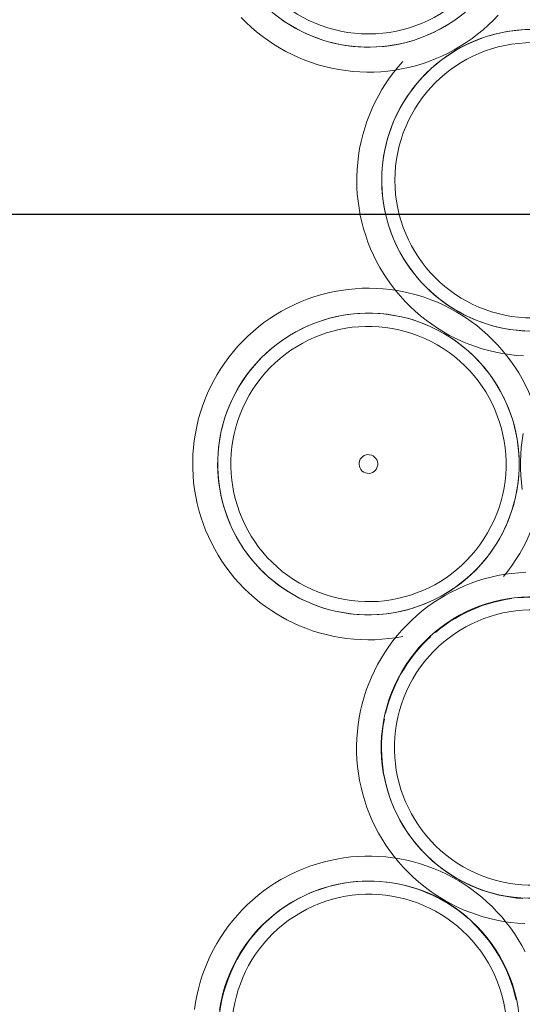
# Model space of a CAD drawing. Extents: x 3176 to 58266, y 1852 to 38199.
# Tile 192 of 256: x 36540 to 36620, y 35312 to 35469. Entities that reach past the tile are written whole.
import ezdxf

# ---------------------------------------------------------------- set-up
doc = ezdxf.new("R2010")
doc.units = 0
doc.header["$LTSCALE"] = 50
doc.linetypes.add('HIDDEN2', pattern=[4.7625, 3.175, -1.5875])
doc.layers.get('0').update_dxf_attribs({"linetype": 'CONTINUOUS'})
doc.layers.add('IWTEKST', color=2, linetype='CONTINUOUS')
doc.layers.add('Onderlegger 1e verdieping$0$A-GENM', color=8, linetype='CONTINUOUS', lineweight=18)

# ---------------------------------------------------------------- blocks, each defined once
blk = doc.blocks.new('Onderlegger 1e verdieping$0$22_KA_stijgerbuizenwand sectie - Type-V169-Plotview 1e Verdieping - schaal 1 op 100')
at = {"layer": 'Onderlegger 1e verdieping$0$A-GENM', "flags": 128}
for points in [[(54.4, 45.47), (54.38, 46.59), (54.31, 47.72), (54.2, 48.84), (54.04, 49.95), (53.84, 51.06), (53.59, 52.16), (53.3, 53.25), (52.97, 54.32), (52.6, 55.38), (52.18, 56.43), (51.72, 57.46), (51.22, 58.47), (50.68, 59.45), (50.1, 60.42), (49.48, 61.36), (48.83, 62.28), (48.14, 63.17), (47.41, 64.03), (46.65, 64.86), (45.86, 65.66), (45.04, 66.43), (44.19, 67.16), (43.3, 67.86)], [(41.23, 64.41), (41.98, 63.79), (42.7, 63.15), (43.39, 62.48), (44.06, 61.78), (44.7, 61.05), (45.3, 60.3), (45.88, 59.53), (46.43, 58.73), (46.94, 57.92), (47.43, 57.08), (47.87, 56.22), (48.29, 55.35), (48.66, 54.46), (49, 53.56), (49.31, 52.64), (49.58, 51.71), (49.81, 50.77), (50, 49.83), (50.16, 48.87), (50.28, 47.92), (50.35, 46.95), (50.39, 45.99), (50.4, 45.47)], [(24.82, 17.35), (25.95, 17.32), (27.07, 17.33), (28.2, 17.38), (29.32, 17.48), (30.43, 17.63), (31.54, 17.82), (32.65, 18.05), (33.74, 18.33), (34.82, 18.65), (35.88, 19.02), (36.93, 19.42), (37.96, 19.87), (38.98, 20.36), (39.97, 20.89), (40.94, 21.46), (41.89, 22.06), (42.82, 22.71), (43.71, 23.39), (44.58, 24.1), (45.42, 24.85), (46.23, 25.64), (47.01, 26.45), (47.75, 27.3), (48.46, 28.17), (49.13, 29.07), (49.77, 30), (50.37, 30.95), (50.93, 31.93), (51.45, 32.93), (51.94, 33.95), (52.38, 34.98), (52.77, 36.04), (53.13, 37.1), (53.44, 38.19), (53.71, 39.28), (53.94, 40.38), (54.12, 41.49), (54.25, 42.61), (54.35, 43.73), (54.39, 44.86), (54.4, 45.47)], [(50.4, 45.47), (50.38, 44.5), (50.32, 43.54), (50.23, 42.58), (50.09, 41.62), (49.92, 40.67), (49.71, 39.73), (49.46, 38.79), (49.17, 37.87), (48.85, 36.96), (48.49, 36.06), (48.1, 35.18), (47.67, 34.31), (47.21, 33.47), (46.71, 32.64), (46.18, 31.83)], [(45.62, 31.04), (45.03, 30.28), (44.41, 29.54), (43.75, 28.83), (43.08, 28.14), (42.37, 27.48), (41.64, 26.85), (40.88, 26.25), (40.1, 25.68), (39.3, 25.14), (38.48, 24.64), (37.63, 24.17), (36.77, 23.73), (35.89, 23.33), (35, 22.96), (34.09, 22.63)], [(33.17, 22.33), (32.24, 22.07), (31.3, 21.85), (30.35, 21.67), (29.4, 21.52), (28.44, 21.42), (27.48, 21.35), (26.51, 21.32), (25.54, 21.33), (24.58, 21.37), (23.62, 21.46), (22.66, 21.58), (21.71, 21.75), (20.76, 21.95), (19.83, 22.19), (18.9, 22.46)]]:
    blk.add_lwpolyline(points, dxfattribs=at)
at = {"layer": 'Onderlegger 1e verdieping$0$A-GENM'}
for radius, start, end in [(24.15, 360, 180), (22.04, 0, 180), (24.15, 180, 360), (22.04, 180, 0)]:
    blk.add_arc((26.21, 45.39), radius, start, end, dxfattribs=at)
blk = doc.blocks.new('Onderlegger 1e verdieping$0$22_KA_stijgerbuizenwand sectie - Type-V170-Plotview 1e Verdieping - schaal 1 op 100')
at = {"layer": 'Onderlegger 1e verdieping$0$A-GENM'}
h = blk.add_hatch(dxfattribs=at)
h.set_pattern_fill('FP_246', color=256, style=0, pattern_type=2)
h.set_pattern_definition([(165, (48953.5, -13993.64), (-183.013, -683.013), []), (165, (48868.5, -13846.4), (-183.013, -683.013), []), (165, (48863.5, -13837.75), (-183.013, -683.013), []), (165, (48858.5, -13829.1), (-183.013, -683.013), []), (165, (48853.5, -13820.4), (-183.013, -683.013), []), (165, (48848.5, -13811.8), (-183.013, -683.013), []), (165, (48843.5, -13803.1), (-183.013, -683.013), []), (165, (48838.5, -13794.45), (-183.013, -683.013), [])])
h.paths.add_polyline_path([(19.54, 14.2), (7.46, 22.97), (-7.46, 22.97), (-19.54, 14.2), (-24.15, 0), (-19.54, -14.2), (-7.46, -22.97), (7.46, -22.97), (19.54, -14.2), (24.15, 0)], flags=0)
h.paths.add_polyline_path([(17.83, 12.95), (22.04, 0), (17.83, -12.95), (6.81, -20.96), (-6.81, -20.96), (-17.83, -12.95), (-22.04, 0), (-17.83, 12.95), (-6.81, 20.96), (6.81, 20.96), (12.8, 16.61)], flags=0)
at = {"layer": 'Onderlegger 1e verdieping$0$A-GENM', "flags": 128}
for points in [[(54.4, 45.47), (54.38, 46.59), (54.31, 47.72), (54.2, 48.84), (54.04, 49.95), (53.84, 51.06), (53.59, 52.16), (53.3, 53.25), (52.97, 54.32), (52.6, 55.38), (52.18, 56.43), (51.72, 57.46), (51.22, 58.47)], [(47.87, 56.22), (48.29, 55.35), (48.66, 54.46), (49, 53.56), (49.31, 52.64), (49.58, 51.71), (49.81, 50.77), (50, 49.83), (50.16, 48.87), (50.28, 47.92), (50.35, 46.95), (50.39, 45.99), (50.4, 45.47)], [(-16.62, 19.02), (-15.57, 19.42), (-14.54, 19.87), (-13.52, 20.36), (-12.53, 20.89), (-11.56, 21.46), (-10.61, 22.06), (-9.68, 22.71), (-8.79, 23.39)], [(2.4, 30.51), (3.02, 29.57), (3.67, 28.66), (4.36, 27.77), (5.09, 26.9), (5.85, 26.07), (6.64, 25.27), (7.46, 24.5), (8.31, 23.77), (9.2, 23.07), (10.11, 22.41), (11.04, 21.78), (12, 21.19), (12.98, 20.64), (13.99, 20.13), (15.01, 19.66), (16.05, 19.23), (17.11, 18.84), (18.18, 18.5), (19.26, 18.2), (20.36, 17.94), (21.47, 17.73), (22.58, 17.56), (23.7, 17.43), (24.82, 17.35), (25.95, 17.32), (27.07, 17.33), (28.2, 17.38), (29.32, 17.48), (30.43, 17.63), (31.54, 17.82), (32.65, 18.05), (33.74, 18.33), (34.82, 18.65), (35.88, 19.02), (36.93, 19.42), (37.96, 19.87), (38.98, 20.36), (39.97, 20.89), (40.94, 21.46), (41.89, 22.06), (42.82, 22.71), (43.71, 23.39), (44.58, 24.1), (45.42, 24.85), (46.23, 25.64), (47.01, 26.45), (47.75, 27.3), (48.46, 28.17), (49.13, 29.07), (49.77, 30), (50.37, 30.95), (50.93, 31.93), (51.45, 32.93), (51.94, 33.95), (52.38, 34.98), (52.77, 36.04), (53.13, 37.1), (53.44, 38.19), (53.71, 39.28), (53.94, 40.38), (54.12, 41.49), (54.25, 42.61), (54.35, 43.73), (54.39, 44.86), (54.4, 45.47)], [(6.62, 31.4), (6.07, 32.2), (5.56, 33.02), (5.07, 33.85), (4.63, 34.71), (4.21, 35.58), (3.84, 36.47), (3.5, 37.38), (3.19, 38.29), (2.92, 39.22), (2.69, 40.16), (2.5, 41.1), (2.34, 42.06), (2.22, 43.02), (2.15, 43.98), (2.11, 44.94)], [(50.4, 45.47), (50.38, 44.5), (50.32, 43.54), (50.23, 42.58), (50.09, 41.62), (49.92, 40.67), (49.71, 39.73), (49.46, 38.79), (49.17, 37.87), (48.85, 36.96), (48.49, 36.06), (48.1, 35.18), (47.67, 34.31), (47.21, 33.47), (46.71, 32.64), (46.18, 31.83)], [(17.99, 22.77), (17.09, 23.12), (16.2, 23.51), (15.33, 23.93), (14.48, 24.38), (13.64, 24.87), (12.83, 25.39), (12.04, 25.94), (11.27, 26.53), (10.52, 27.14), (9.8, 27.78), (9.11, 28.45), (8.44, 29.15), (7.8, 29.88), (7.2, 30.63)], [(45.62, 31.04), (45.03, 30.28), (44.41, 29.54), (43.75, 28.83), (43.08, 28.14), (42.37, 27.48), (41.64, 26.85), (40.88, 26.25), (40.1, 25.68), (39.3, 25.14), (38.48, 24.64), (37.63, 24.17), (36.77, 23.73), (35.89, 23.33), (35, 22.96), (34.09, 22.63)], [(4.78, 27.74), (3.67, 27.91), (2.55, 28.03), (1.43, 28.11), (0.3, 28.15), (-0.82, 28.14), (-1.95, 28.08), (-3.07, 27.98), (-4.18, 27.84)], [(-6.92, 23.14), (-5.99, 23.39), (-5.05, 23.62), (-4.1, 23.8), (-3.15, 23.94), (-2.19, 24.05), (-1.23, 24.12), (-0.26, 24.15), (0.71, 24.14), (1.67, 24.09), (2.63, 24.01), (3.59, 23.88), (4.54, 23.72), (5.49, 23.52), (6.42, 23.28), (7.35, 23), (8.26, 22.69), (9.16, 22.34), (10.05, 21.96), (10.92, 21.54), (11.77, 21.09), (12.61, 20.6), (13.42, 20.08), (14.21, 19.53), (14.98, 18.94), (15.73, 18.33), (16.45, 17.68), (17.14, 17.01), (17.81, 16.31), (18.45, 15.59), (19.05, 14.84), (19.63, 14.06), (20.18, 13.27), (20.69, 12.45), (21.18, 11.61), (21.62, 10.76), (22.04, 9.88), (22.41, 8.99), (22.75, 8.09), (23.06, 7.17), (23.33, 6.25), (23.56, 5.31), (23.75, 4.36), (23.91, 3.41), (24.03, 2.45), (24.1, 1.49), (24.14, 0.52)], [(-19.37, 14.42), (-18.78, 15.19), (-18.16, 15.92), (-17.5, 16.64), (-16.83, 17.32), (-16.12, 17.98), (-15.39, 18.61), (-14.63, 19.21), (-13.85, 19.78), (-13.05, 20.32), (-12.23, 20.83), (-11.38, 21.3), (-10.52, 21.74), (-9.64, 22.14), (-8.75, 22.51), (-7.84, 22.84)], [(33.17, 22.33), (32.24, 22.07), (31.3, 21.85), (30.35, 21.67), (29.4, 21.52), (28.44, 21.42), (27.48, 21.35), (26.51, 21.32), (25.54, 21.33), (24.58, 21.37), (23.62, 21.46), (22.66, 21.58), (21.71, 21.75), (20.76, 21.95), (19.83, 22.19), (18.9, 22.46)], [(-20.76, 19.01), (-21.5, 18.17), (-22.21, 17.29), (-22.88, 16.39), (-23.52, 15.46), (-24.12, 14.51), (-24.68, 13.54), (-25.2, 12.54), (-25.69, 11.52), (-26.13, 10.48), (-26.52, 9.43), (-26.88, 8.36), (-27.19, 7.28), (-27.46, 6.19), (-27.69, 5.08), (-27.87, 3.97), (-28, 2.85), (-28.1, 1.73), (-28.14, 0.61), (-28.15, 0)], [(28.15, 0), (28.13, 1.13), (28.06, 2.25), (27.95, 3.37), (27.79, 4.48), (27.59, 5.59), (27.34, 6.69), (27.05, 7.78), (26.72, 8.86), (26.35, 9.92), (25.93, 10.96), (25.47, 11.99), (24.97, 13), (24.43, 13.99), (23.85, 14.95), (23.23, 15.89), (22.58, 16.81), (21.89, 17.7), (21.16, 18.56)], [(-24.15, 0), (-24.13, 0.97), (-24.07, 1.93), (-23.98, 2.89), (-23.84, 3.85), (-23.67, 4.8), (-23.46, 5.74), (-23.21, 6.67), (-22.92, 7.6), (-22.6, 8.51), (-22.24, 9.4), (-21.85, 10.29), (-21.42, 11.15), (-20.96, 12), (-20.46, 12.83), (-19.93, 13.64)], [(-28.15, 0), (-28.13, -1.13), (-28.06, -2.25), (-27.95, -3.37), (-27.79, -4.48), (-27.59, -5.59), (-27.34, -6.69), (-27.05, -7.78), (-26.72, -8.86), (-26.35, -9.92), (-25.93, -10.96), (-25.47, -11.99), (-24.97, -13), (-24.43, -13.99), (-23.85, -14.95), (-23.23, -15.89), (-22.58, -16.81), (-21.89, -17.7), (-21.16, -18.56), (-20.4, -19.39), (-19.61, -20.19), (-18.79, -20.96), (-17.94, -21.7), (-17.05, -22.4), (-16.14, -23.06), (-15.21, -23.69), (-14.25, -24.28), (-13.27, -24.83), (-12.26, -25.34), (-11.24, -25.81), (-10.2, -26.24), (-9.14, -26.62), (-8.07, -26.97), (-6.99, -27.27), (-5.89, -27.53), (-4.78, -27.74), (-3.67, -27.91), (-2.55, -28.03), (-1.43, -28.11), (-0.3, -28.15), (0.82, -28.14), (1.95, -28.08), (3.07, -27.98), (4.18, -27.84), (5.29, -27.65), (6.4, -27.41), (7.49, -27.14), (8.57, -26.82), (9.63, -26.45), (10.68, -26.04), (11.71, -25.6), (12.73, -25.11), (13.72, -24.58), (14.69, -24.01), (15.64, -23.4), (16.57, -22.76), (17.46, -22.08), (18.33, -21.36), (19.17, -20.61), (19.98, -19.83), (20.76, -19.01), (21.5, -18.17), (22.21, -17.29), (22.88, -16.39), (23.52, -15.46), (24.12, -14.51), (24.68, -13.54), (25.2, -12.54), (25.69, -11.52), (26.13, -10.48), (26.52, -9.43), (26.88, -8.36), (27.19, -7.28), (27.46, -6.19), (27.69, -5.08), (27.87, -3.97), (28, -2.85), (28.1, -1.73), (28.14, -0.61), (28.15, 0)], [(24.15, 0), (24.13, -0.97), (24.07, -1.93), (23.98, -2.89), (23.84, -3.85), (23.67, -4.8), (23.46, -5.74), (23.21, -6.67), (22.92, -7.6), (22.6, -8.51), (22.24, -9.4), (21.85, -10.29), (21.42, -11.15), (20.96, -12), (20.46, -12.83), (19.93, -13.64)], [(6.92, -23.14), (5.99, -23.39), (5.05, -23.62), (4.1, -23.8), (3.15, -23.94), (2.19, -24.05), (1.23, -24.12), (0.26, -24.15), (-0.71, -24.14), (-1.67, -24.09), (-2.63, -24.01), (-3.59, -23.88), (-4.54, -23.72), (-5.49, -23.52), (-6.42, -23.28), (-7.35, -23), (-8.26, -22.69), (-9.16, -22.34), (-10.05, -21.96), (-10.92, -21.54), (-11.77, -21.09), (-12.61, -20.6), (-13.42, -20.08), (-14.21, -19.53), (-14.98, -18.94), (-15.73, -18.33), (-16.45, -17.68), (-17.14, -17.01), (-17.81, -16.31), (-18.45, -15.59), (-19.05, -14.84), (-19.63, -14.06), (-20.18, -13.27), (-20.69, -12.45), (-21.18, -11.61), (-21.62, -10.76), (-22.04, -9.88), (-22.41, -8.99), (-22.75, -8.09), (-23.06, -7.17), (-23.33, -6.25), (-23.56, -5.31), (-23.75, -4.36), (-23.91, -3.41), (-24.03, -2.45), (-24.1, -1.49), (-24.14, -0.52)], [(19.37, -14.42), (18.78, -15.19), (18.16, -15.92), (17.5, -16.64), (16.83, -17.32), (16.12, -17.98), (15.39, -18.61), (14.63, -19.21), (13.85, -19.78), (13.05, -20.32), (12.23, -20.83), (11.38, -21.3), (10.52, -21.74), (9.64, -22.14), (8.75, -22.51), (7.84, -22.84)]]:
    blk.add_lwpolyline(points, dxfattribs=at)
at = {"layer": 'Onderlegger 1e verdieping$0$A-GENM'}
for centre, radius, start, end in [((26.21, 45.39), 24.15, 360, 180), ((26.21, 45.39), 22.04, 0, 180), ((26.21, 45.39), 24.15, 180, 360), ((26.21, 45.39), 22.04, 180, 0), ((0, 0), 24.15, 360, 180), ((0, 0), 22.04, 0, 180), ((0, 0), 24.15, 180, 360), ((0, 0), 22.04, 180, 0), ((0, 0), 1.5, 360, 180), ((0, 0), 1.5, 180, 360)]:
    blk.add_arc(centre, radius, start, end, dxfattribs=at)
blk = doc.blocks.new('Onderlegger 1e verdieping$0$22_KA_stijgerbuizenwand sectie - Type-V171-Plotview 1e Verdieping - schaal 1 op 100')
at = {"layer": 'Onderlegger 1e verdieping$0$A-GENM'}
h = blk.add_hatch(dxfattribs=at)
h.set_pattern_fill('FP_247', color=256, style=0, pattern_type=2)
h.set_pattern_definition([(45, (-36621.9, -35443.6), (-500, 500), []), (45, (-36451.9, -35443.6), (-500, 500), []), (45, (-36441.9, -35443.6), (-500, 500), []), (45, (-36431.9, -35443.6), (-500, 500), []), (45, (-36421.9, -35443.6), (-500, 500), []), (45, (-36411.9, -35443.6), (-500, 500), []), (45, (-36401.9, -35443.6), (-500, 500), []), (45, (-36391.9, -35443.6), (-500, 500), [])])
h.paths.add_polyline_path([(-7.46, -22.97), (7.46, -22.97), (19.54, -14.2), (24.15, 0), (19.54, 14.2), (7.46, 22.97), (-7.46, 22.97), (-19.54, 14.2), (-24.15, 0), (-18.29, -15.1)], flags=0)
h.paths.add_polyline_path([(6.81, -20.96), (-6.81, -20.96), (-18.29, -11.53), (-22.04, 0), (-17.83, 12.95), (-6.81, 20.96), (6.81, 20.96), (17.83, 12.95), (22.04, 0), (17.83, -12.95), (15.03, -14.99)], flags=0)
at = {"layer": 'Onderlegger 1e verdieping$0$A-GENM', "flags": 128}
for points in [[(-46.65, 26.07), (-45.86, 25.27), (-45.04, 24.5), (-44.19, 23.77), (-43.3, 23.07), (-42.39, 22.41), (-41.46, 21.78), (-40.5, 21.19), (-39.52, 20.64), (-38.51, 20.13), (-37.49, 19.66), (-36.45, 19.23), (-35.39, 18.84), (-34.32, 18.5), (-33.24, 18.2), (-32.14, 17.94), (-31.03, 17.73), (-29.92, 17.56), (-28.8, 17.43), (-27.68, 17.35), (-26.55, 17.32), (-25.43, 17.33), (-24.3, 17.38), (-23.18, 17.48), (-22.07, 17.63), (-20.96, 17.82), (-19.85, 18.05), (-18.76, 18.33), (-17.68, 18.65), (-16.62, 19.02), (-15.57, 19.42), (-14.54, 19.87), (-13.52, 20.36), (-12.53, 20.89), (-11.56, 21.46), (-10.61, 22.06), (-9.68, 22.71), (-8.79, 23.39), (-7.92, 24.1), (-7.08, 24.85), (-6.27, 25.64), (-5.49, 26.45)], [(-19.33, 22.33), (-20.26, 22.07), (-21.2, 21.85), (-22.15, 21.67), (-23.1, 21.52), (-24.06, 21.42), (-25.02, 21.35), (-25.99, 21.32), (-26.96, 21.33), (-27.92, 21.37), (-28.88, 21.46), (-29.84, 21.58), (-30.79, 21.75), (-31.74, 21.95), (-32.67, 22.19), (-33.6, 22.46), (-34.51, 22.77), (-35.41, 23.12), (-36.3, 23.51), (-37.17, 23.93), (-38.02, 24.38), (-38.86, 24.87), (-39.67, 25.39), (-40.46, 25.94)], [(-6.88, 31.04), (-7.47, 30.28), (-8.09, 29.54), (-8.75, 28.83), (-9.42, 28.14), (-10.13, 27.48), (-10.86, 26.85), (-11.62, 26.25), (-12.4, 25.68), (-13.2, 25.14), (-14.02, 24.64), (-14.87, 24.17), (-15.73, 23.73), (-16.61, 23.33), (-17.5, 22.96), (-18.41, 22.63)], [(-6.92, 23.14), (-5.99, 23.39), (-5.05, 23.62), (-4.1, 23.8), (-3.15, 23.94), (-2.19, 24.05), (-1.23, 24.12)], [(-19.37, 14.42), (-18.78, 15.19), (-18.16, 15.92), (-17.5, 16.64), (-16.83, 17.32), (-16.12, 17.98), (-15.39, 18.61), (-14.63, 19.21), (-13.85, 19.78), (-13.05, 20.32), (-12.23, 20.83), (-11.38, 21.3), (-10.52, 21.74), (-9.64, 22.14), (-8.75, 22.51), (-7.84, 22.84)], [(-20.76, 19.01), (-21.5, 18.17), (-22.21, 17.29), (-22.88, 16.39), (-23.52, 15.46), (-24.12, 14.51), (-24.68, 13.54), (-25.2, 12.54), (-25.69, 11.52), (-26.13, 10.48), (-26.52, 9.43), (-26.88, 8.36), (-27.19, 7.28), (-27.46, 6.19), (-27.69, 5.08), (-27.87, 3.97), (-28, 2.85), (-28.1, 1.73), (-28.14, 0.61), (-28.15, 0)], [(-24.15, 0), (-24.13, 0.97), (-24.07, 1.93), (-23.98, 2.89), (-23.84, 3.85), (-23.67, 4.8), (-23.46, 5.74), (-23.21, 6.67), (-22.92, 7.6), (-22.6, 8.51), (-22.24, 9.4), (-21.85, 10.29), (-21.42, 11.15), (-20.96, 12), (-20.46, 12.83), (-19.93, 13.64)], [(-28.15, 0), (-28.13, -1.13), (-28.06, -2.25), (-27.95, -3.37), (-27.79, -4.48), (-27.59, -5.59), (-27.34, -6.69), (-27.05, -7.78), (-26.72, -8.86), (-26.35, -9.92), (-25.93, -10.96), (-25.47, -11.99), (-24.97, -13), (-24.43, -13.99), (-23.85, -14.95), (-23.23, -15.89), (-22.58, -16.81), (-21.89, -17.7), (-21.16, -18.56), (-20.4, -19.39), (-19.61, -20.19), (-18.79, -20.96), (-17.94, -21.7), (-17.05, -22.4), (-16.14, -23.06), (-15.21, -23.69), (-14.25, -24.28), (-13.27, -24.83), (-12.26, -25.34), (-11.24, -25.81), (-10.2, -26.24), (-9.14, -26.62), (-8.07, -26.97), (-6.99, -27.27), (-5.89, -27.53), (-4.78, -27.74), (-3.67, -27.91), (-2.55, -28.03), (-1.43, -28.11)], [(-0.71, -24.14), (-1.67, -24.09), (-2.63, -24.01), (-3.59, -23.88), (-4.54, -23.72), (-5.49, -23.52), (-6.42, -23.28), (-7.35, -23), (-8.26, -22.69), (-9.16, -22.34), (-10.05, -21.96), (-10.92, -21.54), (-11.77, -21.09), (-12.61, -20.6), (-13.42, -20.08), (-14.21, -19.53), (-14.98, -18.94), (-15.73, -18.33), (-16.45, -17.68), (-17.14, -17.01), (-17.81, -16.31), (-18.45, -15.59), (-19.05, -14.84), (-19.63, -14.06), (-20.18, -13.27), (-20.69, -12.45), (-21.18, -11.61), (-21.62, -10.76), (-22.04, -9.88), (-22.41, -8.99), (-22.75, -8.09), (-23.06, -7.17), (-23.33, -6.25), (-23.56, -5.31), (-23.75, -4.36), (-23.91, -3.41), (-24.03, -2.45), (-24.1, -1.49), (-24.14, -0.52)]]:
    blk.add_lwpolyline(points, dxfattribs=at)
at = {"layer": 'Onderlegger 1e verdieping$0$A-GENM'}
for centre, radius, start, end in [((-26.25, 45.47), 24.15, 180, 360), ((-26.25, 45.47), 22.04, 180, 0), ((0, 0), 24.15, 360, 180), ((0, 0), 22.04, 0, 180), ((0, 0), 24.15, 180, 360), ((0, 0), 22.04, 180, 0)]:
    blk.add_arc(centre, radius, start, end, dxfattribs=at)
blk = doc.blocks.new('Onderlegger 1e verdieping')
at = {"layer": 'Onderlegger 1e verdieping$0$A-GENM'}
blk.add_blockref('Onderlegger 1e verdieping$0$22_KA_stijgerbuizenwand sectie - Type-V171-Plotview 1e Verdieping - schaal 1 op 100', (36621.88, 35443.6), dxfattribs=at)
for name, p, rotation in [('Onderlegger 1e verdieping$0$22_KA_stijgerbuizenwand sectie - Type-V170-Plotview 1e Verdieping - schaal 1 op 100', (36595.6, 35398.17), 240.0000000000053), ('Onderlegger 1e verdieping$0$22_KA_stijgerbuizenwand sectie - Type-V169-Plotview 1e Verdieping - schaal 1 op 100', (36648.15, 35307.24), 120.000000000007)]:
    blk.add_blockref(name, p, dxfattribs=dict(at, rotation=rotation))

msp = doc.modelspace()

# ---------------------------------------------------------------- linework, layer by layer
at = {"layer": 'IWTEKST', "linetype": 'HIDDEN2'}
msp.add_line((5044.6, 35438.2), (53488.6, 35438.2), dxfattribs=at)

# ---------------------------------------------------------------- block references
msp.add_blockref('Onderlegger 1e verdieping', (0, 0))

doc.saveas('drawing.dxf')
